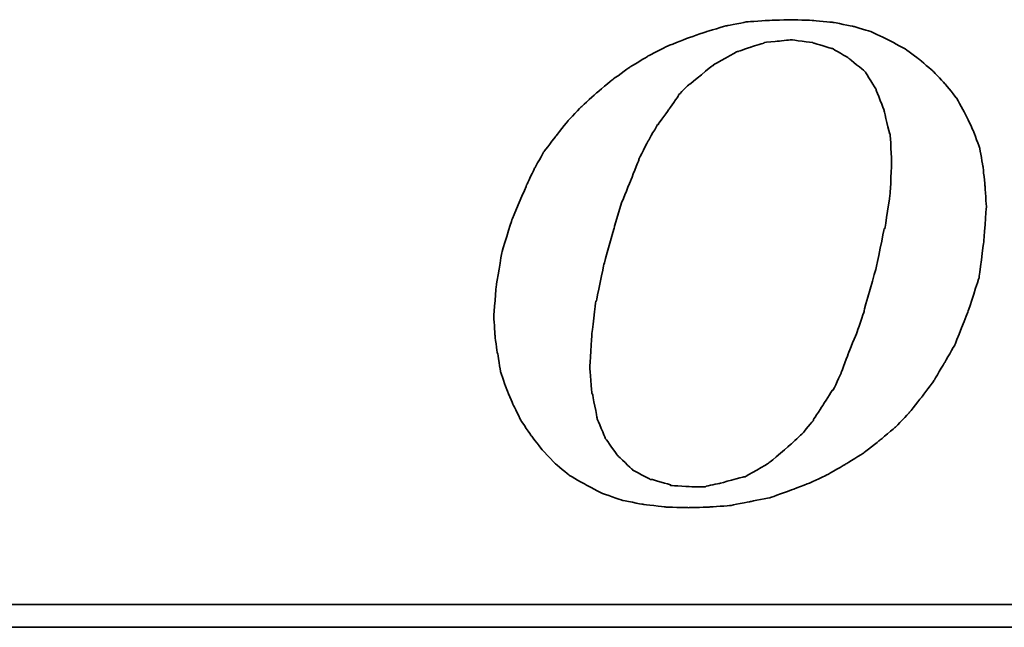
# Model space of a CAD drawing. Header units: millimetres. Extents: x 292 to 530, y -268 to -194.
# Tile 33 of 52: x 465.88 to 469.09, y -247.75 to -245.77. Entities that reach past the tile are written whole.
import ezdxf

# ---------------------------------------------------------------- set-up
doc = ezdxf.new("R2010")
doc.units = ezdxf.units.MM
doc.header["$LTSCALE"] = 0.1
doc.layers.add('DIM', color=4, linetype='CONTINUOUS')
doc.layers.add('layer 1', color=7, linetype='CONTINUOUS')

# ---------------------------------------------------------------- blocks, each defined once
blk = doc.blocks.new('TBI MOTION logo(完整正式版)')
at = {"layer": 'layer 1', "color": 22, "lineweight": 35}
for points, knots in [([(-11.34375, -6.98375), (-11.34375, -6.98375), (-10.91375, -7.43875), (-10.91375, -7.43875), (-10.91375, -7.43875), (-10.91375, -7.43875), (-10.38625, -7.87125), (-10.38625, -7.87125), (-10.38625, -7.87125), (-10.38625, -7.87125), (-9.81125, -8.20375), (-9.81125, -8.20375), (-9.81125, -8.20375), (-9.81125, -8.20375), (-9.21125, -8.51875), (-9.21125, -8.51875), (-9.21125, -8.51875), (-9.21125, -8.51875), (-8.51625, -8.75875), (-8.51625, -8.75875), (-8.51625, -8.75875), (-8.51625, -8.75875), (-7.77125, -8.90375), (-7.77125, -8.90375), (-7.77125, -8.90375), (-7.77125, -8.90375), (-6.97875, -8.99875), (-6.97875, -8.99875), (-6.97875, -8.99875), (-6.97875, -8.99875), (-6.14125, -9.02375), (-6.14125, -9.02375), (-6.14125, -9.02375), (-6.14125, -9.02375), (-5.37125, -8.99875), (-5.37125, -8.99875), (-5.37125, -8.99875), (-5.37125, -8.99875), (-4.65375, -8.94875), (-4.65375, -8.94875), (-4.65375, -8.94875), (-4.65375, -8.94875), (-3.93375, -8.80625), (-3.93375, -8.80625), (-3.93375, -8.80625), (-3.93375, -8.80625), (-3.21375, -8.66375), (-3.21375, -8.66375), (-3.21375, -8.66375), (-3.21375, -8.66375), (-2.49375, -8.39875), (-2.49375, -8.39875), (-2.49375, -8.39875), (-2.49375, -8.39875), (-1.79875, -8.13375), (-1.79875, -8.13375), (-1.79875, -8.13375), (-1.79875, -8.13375), (-1.17375, -7.84375), (-1.17375, -7.84375), (-1.17375, -7.84375), (-1.17375, -7.84375), (-0.52375, -7.46375), (-0.52375, -7.46375), (-0.52375, -7.46375), (-0.52375, -7.46375), (0.10124, -7.07875), (0.10124, -7.07875), (0.10124, -7.07875), (0.10124, -7.07875), (0.67625, -6.62375), (0.67625, -6.62375), (0.67625, -6.62375), (0.67625, -6.62375), (1.24874, -6.14375), (1.24874, -6.14375), (1.24874, -6.14375), (1.24874, -6.14375), (1.72874, -5.64125), (1.72874, -5.64125), (1.72874, -5.64125), (1.72874, -5.64125), (2.18624, -5.06375), (2.18624, -5.06375), (2.18624, -5.06375), (2.18624, -5.06375), (2.61625, -4.48874), (2.61625, -4.48874), (2.61625, -4.48874), (2.61625, -4.48874), (3.00125, -3.83874), (3.00125, -3.83874), (3.00125, -3.83874), (3.00125, -3.83874), (3.36124, -3.21374), (3.36124, -3.21374), (3.36124, -3.21374), (3.36124, -3.21374), (3.84374, -1.99125), (3.84374, -1.99125), (3.84374, -1.99125), (3.84374, -1.99125), (4.22625, -0.81875), (4.22625, -0.81875), (4.22625, -0.81875), (4.22625, -0.81875), (4.39125, 0.45624), (4.39125, 0.45624), (4.39125, 0.45624), (4.39125, 0.45624), (4.48874, 1.70124), (4.48874, 1.70124), (4.48874, 1.70124), (4.48874, 1.70124), (4.43874, 2.44625), (4.43874, 2.44625), (4.43874, 2.44625), (4.43874, 2.44625), (4.36874, 3.14125), (4.36874, 3.14125), (4.36874, 3.14125), (4.36874, 3.14125), (4.25125, 3.81125), (4.25125, 3.81125), (4.25125, 3.81125), (4.25125, 3.81125), (4.03124, 4.41125), (4.03124, 4.41125), (4.03124, 4.41125), (4.03124, 4.41125), (3.74374, 5.01125), (3.74374, 5.01125), (3.74374, 5.01125), (3.74374, 5.01125), (3.43124, 5.58875), (3.43124, 5.58875), (3.43124, 5.58875), (3.43124, 5.58875), (3.02625, 6.09125), (3.02625, 6.09125), (3.02625, 6.09125), (3.02625, 6.09125), (2.59374, 6.54875), (2.59374, 6.54875), (2.59374, 6.54875), (2.59374, 6.54875), (2.09124, 6.98125), (2.09124, 6.98125), (2.09124, 6.98125), (2.09124, 6.98125), (1.56124, 7.36625), (1.56124, 7.36625), (1.56124, 7.36625), (1.56124, 7.36625), (0.98624, 7.67625), (0.98624, 7.67625), (0.98624, 7.67625), (0.98624, 7.67625), (0.38624, 7.96375), (0.38624, 7.96375), (0.38624, 7.96375), (0.38624, 7.96375), (-0.25875, 8.15625), (-0.25875, 8.15625), (-0.25875, 8.15625), (-0.25875, 8.15625), (-0.98125, 8.30125), (-0.98125, 8.30125), (-0.98125, 8.30125), (-0.98125, 8.30125), (-1.70124, 8.37125), (-1.70124, 8.37125), (-1.70124, 8.37125), (-1.70124, 8.37125), (-2.49375, 8.39624), (-2.49375, 8.39624), (-2.49375, 8.39624), (-2.49375, 8.39624), (-3.28625, 8.37125), (-3.28625, 8.37125), (-3.28625, 8.37125), (-3.28625, 8.37125), (-4.05125, 8.32125), (-4.05125, 8.32125), (-4.05125, 8.32125), (-4.05125, 8.32125), (-4.77375, 8.18125), (-4.77375, 8.18125), (-4.77375, 8.18125), (-4.77375, 8.18125), (-5.51625, 7.96375), (-5.51625, 7.96375), (-5.51625, 7.96375), (-5.51625, 7.96375), (-6.21125, 7.72625), (-6.21125, 7.72625), (-6.21125, 7.72625), (-6.21125, 7.72625), (-6.92875, 7.43625), (-6.92875, 7.43625), (-6.92875, 7.43625), (-6.92875, 7.43625), (-7.57875, 7.10125), (-7.57875, 7.10125), (-7.57875, 7.10125), (-7.57875, 7.10125), (-8.24875, 6.69125), (-8.24875, 6.69125), (-8.24875, 6.69125), (-8.24875, 6.69125), (-8.84875, 6.26125), (-8.84875, 6.26125), (-8.84875, 6.26125), (-8.84875, 6.26125), (-9.42625, 5.78125), (-9.42625, 5.78125), (-9.42625, 5.78125), (-9.42625, 5.78125), (-9.95375, 5.30125), (-9.95375, 5.30125), (-9.95375, 5.30125), (-9.95375, 5.30125), (-10.43375, 4.79624), (-10.43375, 4.79624), (-10.43375, 4.79624), (-10.43375, 4.79624), (-10.88875, 4.22125), (-10.88875, 4.22125), (-10.88875, 4.22125), (-10.88875, 4.22125), (-11.29875, 3.69375), (-11.29875, 3.69375), (-11.29875, 3.69375), (-11.29875, 3.69375), (-11.63375, 3.09125), (-11.63375, 3.09125), (-11.63375, 3.09125), (-11.63375, 3.09125), (-11.91875, 2.49625), (-11.91875, 2.49625), (-11.91875, 2.49625), (-11.91875, 2.49625), (-12.44875, 1.24625), (-12.44875, 1.24625), (-12.44875, 1.24625), (-12.44875, 1.24625), (-12.80875, 0.06874), (-12.80875, 0.06874), (-12.80875, 0.06874), (-12.80875, 0.06874), (-12.99875, -1.07875), (-12.99875, -1.07875), (-12.99875, -1.07875), (-12.99875, -1.07875), (-13.09375, -2.18375), (-13.09375, -2.18375), (-13.09375, -2.18375), (-13.09375, -2.18375), (-13.04875, -2.85375), (-13.04875, -2.85375), (-13.04875, -2.85375), (-13.04875, -2.85375), (-12.97375, -3.50375), (-12.97375, -3.50375), (-12.97375, -3.50375), (-12.97375, -3.50375), (-12.95375, -3.50375), (-12.95375, -3.50375), (-12.95375, -3.50375), (-12.95375, -3.50375), (-12.85375, -4.17375), (-12.85375, -4.17375), (-12.85375, -4.17375), (-12.85375, -4.17375), (-12.63875, -4.77624), (-12.63875, -4.77624), (-12.63875, -4.77624), (-12.63875, -4.77624), (-12.39875, -5.35125), (-12.39875, -5.35125), (-12.39875, -5.35125), (-12.39875, -5.35125), (-12.11375, -5.92875), (-12.11375, -5.92875), (-12.11375, -5.92875), (-12.11375, -5.92875), (-11.75375, -6.45375), (-11.75375, -6.45375), (-11.75375, -6.45375), (-11.75375, -6.45375), (-11.34375, -6.98375), (-11.34375, -6.98375)], [0, 0, 0, 0, 0.01369863, 0.01369863, 0.01369863, 0.01369864, 0.02739726, 0.02739726, 0.02739726, 0.02739727, 0.04109589, 0.04109589, 0.04109589, 0.0410959, 0.05479452, 0.05479452, 0.05479452, 0.05479453, 0.06849315, 0.06849315, 0.06849315, 0.06849316, 0.08219178, 0.08219178, 0.08219178, 0.08219179, 0.09589041, 0.09589041, 0.09589041, 0.09589042, 0.10958904, 0.10958904, 0.10958904, 0.10958905, 0.12328767, 0.12328767, 0.12328767, 0.12328768, 0.1369863, 0.1369863, 0.1369863, 0.13698631, 0.15068493, 0.15068493, 0.15068493, 0.15068494, 0.16438356, 0.16438356, 0.16438356, 0.16438357, 0.17808219, 0.17808219, 0.17808219, 0.1780822, 0.19178082, 0.19178082, 0.19178082, 0.19178083, 0.20547945, 0.20547945, 0.20547945, 0.20547946, 0.21917808, 0.21917808, 0.21917808, 0.21917809, 0.23287671, 0.23287671, 0.23287671, 0.23287672, 0.24657534, 0.24657534, 0.24657534, 0.24657535, 0.26027397, 0.26027397, 0.26027397, 0.26027398, 0.2739726, 0.2739726, 0.2739726, 0.27397261, 0.28767123, 0.28767123, 0.28767123, 0.28767124, 0.30136986, 0.30136986, 0.30136986, 0.30136987, 0.31506849, 0.31506849, 0.31506849, 0.3150685, 0.32876712, 0.32876712, 0.32876712, 0.32876713, 0.34246575, 0.34246575, 0.34246575, 0.34246576, 0.35616438, 0.35616438, 0.35616438, 0.35616439, 0.36986301, 0.36986301, 0.36986301, 0.36986302, 0.38356164, 0.38356164, 0.38356164, 0.38356165, 0.39726027, 0.39726027, 0.39726027, 0.39726028, 0.4109589, 0.4109589, 0.4109589, 0.41095891, 0.42465753, 0.42465753, 0.42465753, 0.42465754, 0.43835616, 0.43835616, 0.43835616, 0.43835617, 0.45205479, 0.45205479, 0.45205479, 0.4520548, 0.46575342, 0.46575342, 0.46575342, 0.46575343, 0.47945205, 0.47945205, 0.47945205, 0.47945206, 0.49315068, 0.49315068, 0.49315068, 0.49315069, 0.50684932, 0.50684932, 0.50684932, 0.50684933, 0.52054795, 0.52054795, 0.52054795, 0.52054796, 0.53424658, 0.53424658, 0.53424658, 0.53424659, 0.54794521, 0.54794521, 0.54794521, 0.54794522, 0.56164384, 0.56164384, 0.56164384, 0.56164385, 0.57534247, 0.57534247, 0.57534247, 0.57534248, 0.5890411, 0.5890411, 0.5890411, 0.58904111, 0.60273973, 0.60273973, 0.60273973, 0.60273974, 0.61643836, 0.61643836, 0.61643836, 0.61643837, 0.63013699, 0.63013699, 0.63013699, 0.630137, 0.64383562, 0.64383562, 0.64383562, 0.64383563, 0.65753425, 0.65753425, 0.65753425, 0.65753426, 0.67123288, 0.67123288, 0.67123288, 0.67123289, 0.68493151, 0.68493151, 0.68493151, 0.68493152, 0.69863014, 0.69863014, 0.69863014, 0.69863015, 0.71232877, 0.71232877, 0.71232877, 0.71232878, 0.7260274, 0.7260274, 0.7260274, 0.72602741, 0.73972603, 0.73972603, 0.73972603, 0.73972604, 0.75342466, 0.75342466, 0.75342466, 0.75342467, 0.76712329, 0.76712329, 0.76712329, 0.7671233, 0.78082192, 0.78082192, 0.78082192, 0.78082193, 0.79452055, 0.79452055, 0.79452055, 0.79452056, 0.80821918, 0.80821918, 0.80821918, 0.80821919, 0.82191781, 0.82191781, 0.82191781, 0.82191782, 0.83561644, 0.83561644, 0.83561644, 0.83561645, 0.84931507, 0.84931507, 0.84931507, 0.84931508, 0.8630137, 0.8630137, 0.8630137, 0.86301371, 0.87671233, 0.87671233, 0.87671233, 0.87671234, 0.89041096, 0.89041096, 0.89041096, 0.89041097, 0.90410959, 0.90410959, 0.90410959, 0.9041096, 0.91780822, 0.91780822, 0.91780822, 0.91780823, 0.93150685, 0.93150685, 0.93150685, 0.93150686, 0.94520548, 0.94520548, 0.94520548, 0.94520549, 0.95890411, 0.95890411, 0.95890411, 0.95890412, 0.97260274, 0.97260274, 0.97260274, 0.97260275, 0.98630137, 0.98630137, 0.98630137, 0.98630138, 1, 1, 1, 1]), ([(-8.77875, 1.03124), (-8.77875, 1.03124), (-8.51625, 1.89625), (-8.51625, 1.89625), (-8.51625, 1.89625), (-8.51625, 1.89625), (-8.20375, 2.66375), (-8.20375, 2.66375), (-8.20375, 2.66375), (-8.20375, 2.66375), (-7.91625, 3.38125), (-7.91625, 3.38125), (-7.91625, 3.38125), (-7.91625, 3.38125), (-7.91625, 3.40624), (-7.91625, 3.40624), (-7.91625, 3.40624), (-7.91625, 3.40624), (-7.57875, 4.07624), (-7.57875, 4.07624), (-7.57875, 4.07624), (-7.57875, 4.07624), (-7.24375, 4.65125), (-7.24375, 4.65125), (-7.24375, 4.65125), (-7.24375, 4.65125), (-7.21875, 4.65125), (-7.21875, 4.65125), (-7.21875, 4.65125), (-7.21875, 4.65125), (-7.21875, 4.67624), (-7.21875, 4.67624), (-7.21875, 4.67624), (-7.21875, 4.67624), (-6.83625, 5.20375), (-6.83625, 5.20375), (-6.83625, 5.20375), (-6.83625, 5.20375), (-6.49875, 5.68625), (-6.49875, 5.68625), (-6.49875, 5.68625), (-6.49875, 5.68625), (-6.49875, 5.70625), (-6.49875, 5.70625), (-6.49875, 5.70625), (-6.49875, 5.70625), (-6.11625, 6.09125), (-6.11625, 6.09125), (-6.11625, 6.09125), (-6.11625, 6.09125), (-6.09125, 6.09125), (-6.09125, 6.09125), (-6.09125, 6.09125), (-6.09125, 6.09125), (-5.27375, 6.76625), (-5.27375, 6.76625), (-5.27375, 6.76625), (-5.27375, 6.76625), (-5.24875, 6.76625), (-5.24875, 6.76625), (-5.24875, 6.76625), (-5.24875, 6.76625), (-5.24875, 6.78625), (-5.24875, 6.78625), (-5.24875, 6.78625), (-5.24875, 6.78625), (-4.38875, 7.26624), (-4.38875, 7.26624), (-4.38875, 7.26624), (-4.38875, 7.26624), (-4.36125, 7.26624), (-4.36125, 7.26624), (-4.36125, 7.26624), (-4.36125, 7.26624), (-3.93375, 7.41125), (-3.93375, 7.41125), (-3.93375, 7.41125), (-3.93375, 7.41125), (-3.47375, 7.55625), (-3.47375, 7.55625), (-3.47375, 7.55625), (-3.47375, 7.55625), (-3.45375, 7.55625), (-3.45375, 7.55625), (-3.45375, 7.55625), (-3.45375, 7.55625), (-3.42875, 7.58124), (-3.42875, 7.58124), (-3.42875, 7.58124), (-3.42875, 7.58124), (-2.97375, 7.62625), (-2.97375, 7.62625), (-2.97375, 7.62625), (-2.97375, 7.62625), (-2.49375, 7.67625), (-2.49375, 7.67625), (-2.49375, 7.67625), (-2.49375, 7.67625), (-2.46875, 7.67625), (-2.46875, 7.67625), (-2.46875, 7.67625), (-2.46875, 7.67625), (-1.70124, 7.58124), (-1.70124, 7.58124), (-1.70124, 7.58124), (-1.70124, 7.58124), (-1.67875, 7.55625), (-1.67875, 7.55625), (-1.67875, 7.55625), (-1.67875, 7.55625), (-1.65375, 7.55625), (-1.65375, 7.55625), (-1.65375, 7.55625), (-1.65375, 7.55625), (-1.03125, 7.36625), (-1.03125, 7.36625), (-1.03125, 7.36625), (-1.03125, 7.36625), (-1.00625, 7.36625), (-1.00625, 7.36625), (-1.00625, 7.36625), (-1.00625, 7.36625), (-0.43124, 7.02624), (-0.43124, 7.02624), (-0.43124, 7.02624), (-0.43124, 7.02624), (-0.40625, 7.00624), (-0.40625, 7.00624), (-0.40625, 7.00624), (-0.40625, 7.00624), (0.12124, 6.57124), (0.12124, 6.57124), (0.12124, 6.57124), (0.12124, 6.57124), (0.14624, 6.54875), (0.14624, 6.54875), (0.14624, 6.54875), (0.14624, 6.54875), (0.17124, 6.52375), (0.17124, 6.52375), (0.17124, 6.52375), (0.17124, 6.52375), (0.55625, 5.89875), (0.55625, 5.89875), (0.55625, 5.89875), (0.55625, 5.89875), (0.55625, 5.87625), (0.55625, 5.87625), (0.55625, 5.87625), (0.55625, 5.87625), (0.84124, 5.15625), (0.84124, 5.15625), (0.84124, 5.15625), (0.84124, 5.15625), (0.84124, 5.13125), (0.84124, 5.13125), (0.84124, 5.13125), (0.84124, 5.13125), (1.03624, 4.31875), (1.03624, 4.31875), (1.03624, 4.31875), (1.03624, 4.31875), (1.05624, 4.31875), (1.05624, 4.31875), (1.05624, 4.31875), (1.05624, 4.31875), (1.05624, 4.29125), (1.05624, 4.29125), (1.05624, 4.29125), (1.05624, 4.29125), (1.10625, 3.33125), (1.10625, 3.33125), (1.10625, 3.33125), (1.10625, 3.33125), (1.10625, 3.30875), (1.10625, 3.30875), (1.10625, 3.30875), (1.10625, 3.30875), (1.05624, 2.20624), (1.05624, 2.20624), (1.05624, 2.20624), (1.05624, 2.20624), (1.05624, 2.18124), (1.05624, 2.18124), (1.05624, 2.18124), (1.05624, 2.18124), (0.86624, 0.93624), (0.86624, 0.93624), (0.86624, 0.93624), (0.86624, 0.93624), (0.84124, 0.93624), (0.84124, 0.93624), (0.84124, 0.93624), (0.84124, 0.93624), (0.55625, -0.45874), (0.55625, -0.45874), (0.55625, -0.45874), (0.55625, -0.45874), (0.12124, -1.99125), (0.12124, -1.99125), (0.12124, -1.99125), (0.12124, -1.99125), (0.12124, -2.01874), (0.12124, -2.01874), (0.12124, -2.01874), (0.12124, -2.01874), (-0.13874, -2.78375), (-0.13874, -2.78375), (-0.13874, -2.78375), (-0.13874, -2.78375), (-0.43124, -3.50375), (-0.43124, -3.50375), (-0.43124, -3.50375), (-0.43124, -3.50375), (-0.69375, -4.19875), (-0.69375, -4.19875), (-0.69375, -4.19875), (-0.69375, -4.19875), (-0.69375, -4.22375), (-0.69375, -4.22375), (-0.69375, -4.22375), (-0.69375, -4.22375), (-0.98125, -4.82374), (-0.98125, -4.82374), (-0.98125, -4.82374), (-0.98125, -4.82374), (-1.00625, -4.82374), (-1.00625, -4.82374), (-1.00625, -4.82374), (-1.00625, -4.82374), (-1.33875, -5.35125), (-1.33875, -5.35125), (-1.33875, -5.35125), (-1.33875, -5.35125), (-1.67875, -5.87875), (-1.67875, -5.87875), (-1.67875, -5.87875), (-1.67875, -5.87875), (-1.67875, -5.90375), (-1.67875, -5.90375), (-1.67875, -5.90375), (-1.67875, -5.90375), (-2.05875, -6.35875), (-2.05875, -6.35875), (-2.05875, -6.35875), (-2.05875, -6.35875), (-2.08375, -6.38375), (-2.08375, -6.38375), (-2.08375, -6.38375), (-2.08375, -6.38375), (-2.46875, -6.74375), (-2.46875, -6.74375), (-2.46875, -6.74375), (-2.46875, -6.74375), (-3.25875, -7.41625), (-3.25875, -7.41625), (-3.25875, -7.41625), (-3.25875, -7.41625), (-3.28625, -7.43875), (-3.28625, -7.43875), (-3.28625, -7.43875), (-3.28625, -7.43875), (-4.12375, -7.91875), (-4.12375, -7.91875), (-4.12375, -7.91875), (-4.12375, -7.91875), (-4.14875, -7.91875), (-4.14875, -7.91875), (-4.14875, -7.91875), (-4.14875, -7.91875), (-4.17125, -7.91875), (-4.17125, -7.91875), (-4.17125, -7.91875), (-4.17125, -7.91875), (-5.03375, -8.15875), (-5.03375, -8.15875), (-5.03375, -8.15875), (-5.03375, -8.15875), (-5.51625, -8.25625), (-5.51625, -8.25625), (-5.51625, -8.25625), (-5.51625, -8.25625), (-5.54125, -8.27875), (-5.54125, -8.27875), (-5.54125, -8.27875), (-5.54125, -8.27875), (-5.56375, -8.27875), (-5.56375, -8.27875), (-5.56375, -8.27875), (-5.56375, -8.27875), (-5.99625, -8.27875), (-5.99625, -8.27875), (-5.99625, -8.27875), (-5.99625, -8.27875), (-6.76375, -8.23125), (-6.76375, -8.23125), (-6.76375, -8.23125), (-6.76375, -8.23125), (-6.78875, -8.23125), (-6.78875, -8.23125), (-6.78875, -8.23125), (-6.78875, -8.23125), (-6.78875, -8.20375), (-6.78875, -8.20375), (-6.78875, -8.20375), (-6.78875, -8.20375), (-7.45875, -8.01375), (-7.45875, -8.01375), (-7.45875, -8.01375), (-7.45875, -8.01375), (-7.48375, -8.01375), (-7.48375, -8.01375), (-7.48375, -8.01375), (-7.48375, -8.01375), (-7.50875, -8.01375), (-7.50875, -8.01375), (-7.50875, -8.01375), (-7.50875, -8.01375), (-8.13125, -7.67875), (-8.13125, -7.67875), (-8.13125, -7.67875), (-8.13125, -7.67875), (-8.15625, -7.65375), (-8.15625, -7.65375), (-8.15625, -7.65375), (-8.15625, -7.65375), (-8.65875, -7.17375), (-8.65875, -7.17375), (-8.65875, -7.17375), (-8.65875, -7.17375), (-8.68375, -7.14875), (-8.68375, -7.14875), (-8.68375, -7.14875), (-8.68375, -7.14875), (-9.08875, -6.57375), (-9.08875, -6.57375), (-9.08875, -6.57375), (-9.08875, -6.57375), (-9.11375, -6.54875), (-9.11375, -6.54875), (-9.11375, -6.54875), (-9.11375, -6.54875), (-9.11375, -6.52875), (-9.11375, -6.52875), (-9.11375, -6.52875), (-9.11375, -6.52875), (-9.40375, -5.85375), (-9.40375, -5.85375), (-9.40375, -5.85375), (-9.40375, -5.85375), (-9.40375, -5.82875), (-9.40375, -5.82875), (-9.40375, -5.82875), (-9.40375, -5.82875), (-9.56875, -4.96875), (-9.56875, -4.96875), (-9.56875, -4.96875), (-9.56875, -4.96875), (-9.59375, -4.94375), (-9.59375, -4.94375), (-9.59375, -4.94375), (-9.59375, -4.94375), (-9.66375, -4.03375), (-9.66375, -4.03375), (-9.66375, -4.03375), (-9.66375, -4.03375), (-9.66375, -4.00875), (-9.66375, -4.00875), (-9.66375, -4.00875), (-9.66375, -4.00875), (-9.59375, -2.85375), (-9.59375, -2.85375), (-9.59375, -2.85375), (-9.59375, -2.85375), (-9.45125, -1.65875), (-9.45125, -1.65875), (-9.45125, -1.65875), (-9.45125, -1.65875), (-9.42625, -1.63375), (-9.42625, -1.63375), (-9.42625, -1.63375), (-9.42625, -1.63375), (-9.16125, -0.33875), (-9.16125, -0.33875), (-9.16125, -0.33875), (-9.16125, -0.33875), (-8.77875, 1.00624), (-8.77875, 1.00624), (-8.77875, 1.00624), (-8.77875, 1.00624), (-8.77875, 1.03124), (-8.77875, 1.03124)], [0, 0, 0, 0, 0.01020408, 0.01020408, 0.01020408, 0.01020409, 0.02040816, 0.02040816, 0.02040816, 0.02040817, 0.03061224, 0.03061224, 0.03061224, 0.03061225, 0.04081633, 0.04081633, 0.04081633, 0.04081634, 0.05102041, 0.05102041, 0.05102041, 0.05102042, 0.06122449, 0.06122449, 0.06122449, 0.0612245, 0.07142857, 0.07142857, 0.07142857, 0.07142858, 0.08163265, 0.08163265, 0.08163265, 0.08163266, 0.09183673, 0.09183673, 0.09183673, 0.09183674, 0.10204082, 0.10204082, 0.10204082, 0.10204083, 0.1122449, 0.1122449, 0.1122449, 0.11224491, 0.12244898, 0.12244898, 0.12244898, 0.12244899, 0.13265306, 0.13265306, 0.13265306, 0.13265307, 0.14285714, 0.14285714, 0.14285714, 0.14285715, 0.15306122, 0.15306122, 0.15306122, 0.15306123, 0.16326531, 0.16326531, 0.16326531, 0.16326532, 0.17346939, 0.17346939, 0.17346939, 0.1734694, 0.18367347, 0.18367347, 0.18367347, 0.18367348, 0.19387755, 0.19387755, 0.19387755, 0.19387756, 0.20408163, 0.20408163, 0.20408163, 0.20408164, 0.21428571, 0.21428571, 0.21428571, 0.21428572, 0.2244898, 0.2244898, 0.2244898, 0.22448981, 0.23469388, 0.23469388, 0.23469388, 0.23469389, 0.24489796, 0.24489796, 0.24489796, 0.24489797, 0.25510204, 0.25510204, 0.25510204, 0.25510205, 0.26530612, 0.26530612, 0.26530612, 0.26530613, 0.2755102, 0.2755102, 0.2755102, 0.27551021, 0.28571429, 0.28571429, 0.28571429, 0.2857143, 0.29591837, 0.29591837, 0.29591837, 0.29591838, 0.30612245, 0.30612245, 0.30612245, 0.30612246, 0.31632653, 0.31632653, 0.31632653, 0.31632654, 0.32653061, 0.32653061, 0.32653061, 0.32653062, 0.33673469, 0.33673469, 0.33673469, 0.3367347, 0.34693878, 0.34693878, 0.34693878, 0.34693879, 0.35714286, 0.35714286, 0.35714286, 0.35714287, 0.36734694, 0.36734694, 0.36734694, 0.36734695, 0.37755102, 0.37755102, 0.37755102, 0.37755103, 0.3877551, 0.3877551, 0.3877551, 0.38775511, 0.39795918, 0.39795918, 0.39795918, 0.39795919, 0.40816327, 0.40816327, 0.40816327, 0.40816328, 0.41836735, 0.41836735, 0.41836735, 0.41836736, 0.42857143, 0.42857143, 0.42857143, 0.42857144, 0.43877551, 0.43877551, 0.43877551, 0.43877552, 0.44897959, 0.44897959, 0.44897959, 0.4489796, 0.45918367, 0.45918367, 0.45918367, 0.45918368, 0.46938776, 0.46938776, 0.46938776, 0.46938777, 0.47959184, 0.47959184, 0.47959184, 0.47959185, 0.48979592, 0.48979592, 0.48979592, 0.48979593, 0.5, 0.5, 0.5, 0.50000001, 0.51020408, 0.51020408, 0.51020408, 0.51020409, 0.52040816, 0.52040816, 0.52040816, 0.52040817, 0.53061224, 0.53061224, 0.53061224, 0.53061225, 0.54081633, 0.54081633, 0.54081633, 0.54081634, 0.55102041, 0.55102041, 0.55102041, 0.55102042, 0.56122449, 0.56122449, 0.56122449, 0.5612245, 0.57142857, 0.57142857, 0.57142857, 0.57142858, 0.58163265, 0.58163265, 0.58163265, 0.58163266, 0.59183673, 0.59183673, 0.59183673, 0.59183674, 0.60204082, 0.60204082, 0.60204082, 0.60204083, 0.6122449, 0.6122449, 0.6122449, 0.61224491, 0.62244898, 0.62244898, 0.62244898, 0.62244899, 0.63265306, 0.63265306, 0.63265306, 0.63265307, 0.64285714, 0.64285714, 0.64285714, 0.64285715, 0.65306122, 0.65306122, 0.65306122, 0.65306123, 0.66326531, 0.66326531, 0.66326531, 0.66326532, 0.67346939, 0.67346939, 0.67346939, 0.6734694, 0.68367347, 0.68367347, 0.68367347, 0.68367348, 0.69387755, 0.69387755, 0.69387755, 0.69387756, 0.70408163, 0.70408163, 0.70408163, 0.70408164, 0.71428571, 0.71428571, 0.71428571, 0.71428572, 0.7244898, 0.7244898, 0.7244898, 0.72448981, 0.73469388, 0.73469388, 0.73469388, 0.73469389, 0.74489796, 0.74489796, 0.74489796, 0.74489797, 0.75510204, 0.75510204, 0.75510204, 0.75510205, 0.76530612, 0.76530612, 0.76530612, 0.76530613, 0.7755102, 0.7755102, 0.7755102, 0.77551021, 0.78571429, 0.78571429, 0.78571429, 0.7857143, 0.79591837, 0.79591837, 0.79591837, 0.79591838, 0.80612245, 0.80612245, 0.80612245, 0.80612246, 0.81632653, 0.81632653, 0.81632653, 0.81632654, 0.82653061, 0.82653061, 0.82653061, 0.82653062, 0.83673469, 0.83673469, 0.83673469, 0.8367347, 0.84693878, 0.84693878, 0.84693878, 0.84693879, 0.85714286, 0.85714286, 0.85714286, 0.85714287, 0.86734694, 0.86734694, 0.86734694, 0.86734695, 0.87755102, 0.87755102, 0.87755102, 0.87755103, 0.8877551, 0.8877551, 0.8877551, 0.88775511, 0.89795918, 0.89795918, 0.89795918, 0.89795919, 0.90816327, 0.90816327, 0.90816327, 0.90816328, 0.91836735, 0.91836735, 0.91836735, 0.91836736, 0.92857143, 0.92857143, 0.92857143, 0.92857144, 0.93877551, 0.93877551, 0.93877551, 0.93877552, 0.94897959, 0.94897959, 0.94897959, 0.9489796, 0.95918367, 0.95918367, 0.95918367, 0.95918368, 0.96938776, 0.96938776, 0.96938776, 0.96938777, 0.97959184, 0.97959184, 0.97959184, 0.97959185, 0.98979592, 0.98979592, 0.98979592, 0.98979593, 1, 1, 1, 1]), ([(75.90875, -9.47875), (75.90875, -9.47875), (75.90875, -12.28625), (75.90875, -12.28625), (75.90875, -12.28625), (75.90875, -12.28625), (75.90875, -12.47875), (75.90875, -12.47875), (75.90875, -12.47875), (75.90875, -12.47875), (75.71625, -12.47875), (75.71625, -12.47875), (75.71625, -12.47875), (75.71625, -12.47875), (-88.32875, -12.47875), (-88.32875, -12.47875), (-88.32875, -12.47875), (-88.32875, -12.47875), (-88.32875, -13.29375), (-88.32875, -13.29375), (-88.32875, -13.29375), (-88.32875, -13.29375), (82.89125, -13.29375), (82.89125, -13.29375), (82.89125, -13.29375), (82.89125, -13.29375), (75.90875, -9.47875), (75.90875, -9.47875)], [0, 0, 0, 0, 0.14285714, 0.14285714, 0.14285714, 0.14285715, 0.28571429, 0.28571429, 0.28571429, 0.2857143, 0.42857143, 0.42857143, 0.42857143, 0.42857144, 0.57142857, 0.57142857, 0.57142857, 0.57142858, 0.71428571, 0.71428571, 0.71428571, 0.71428572, 0.85714286, 0.85714286, 0.85714286, 0.85714287, 1, 1, 1, 1])]:
    blk.add_open_spline(points, degree=3, knots=knots, dxfattribs=at)

msp = doc.modelspace()

# ---------------------------------------------------------------- block references
at = {"layer": 'DIM', "color": 0, "xscale": 0.0912171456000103, "yscale": 0.0912171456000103, "zscale": 0.0912171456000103}
msp.add_blockref('TBI MOTION logo(完整正式版)', (468.6196, -246.5324), dxfattribs=at)

doc.saveas('drawing.dxf')
